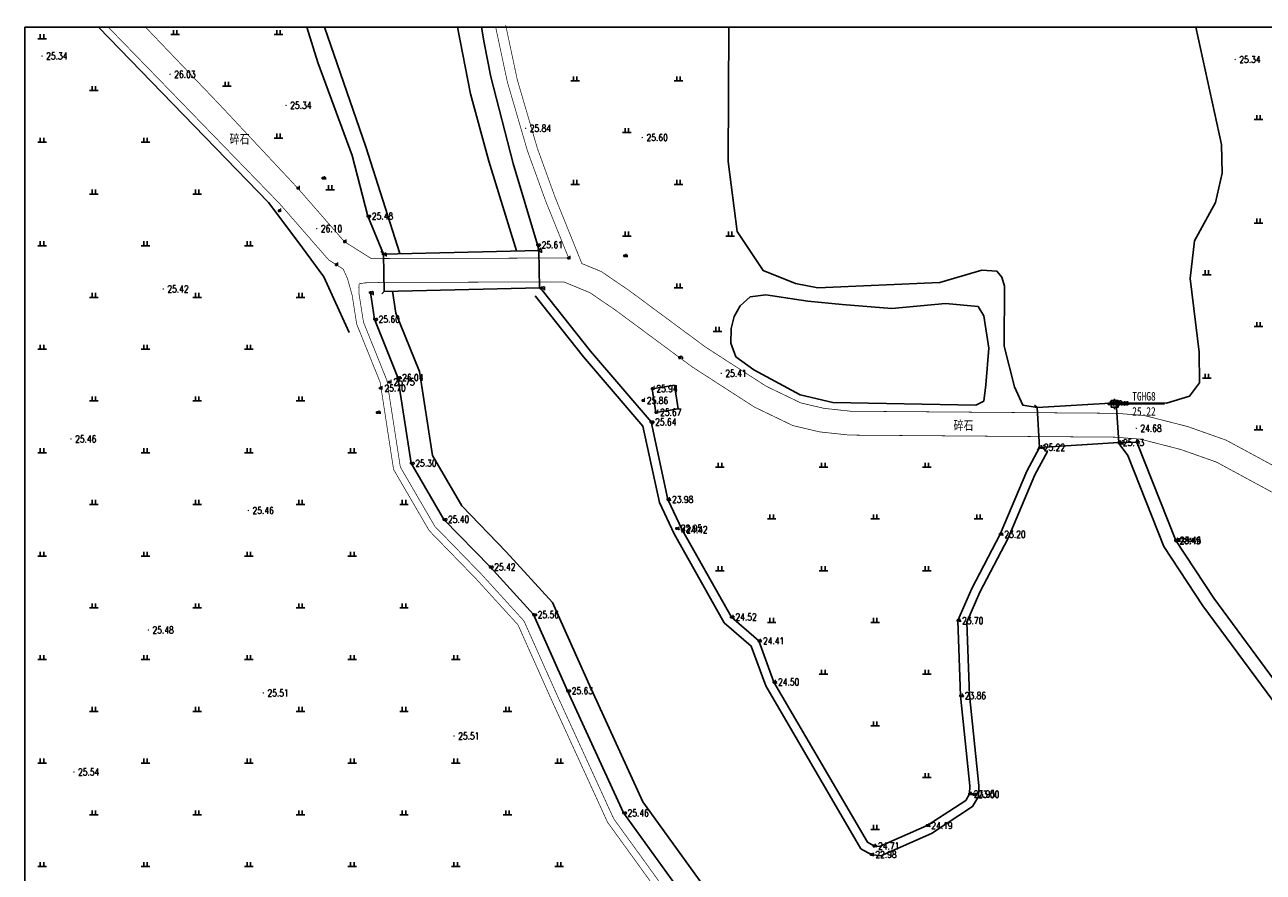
# Model space of a CAD drawing. Extents: x 475446 to 490894, y 3788879 to 3821323.
# Tile 12 of 75: x 481030 to 481210, y 3821189 to 3821312. Entities that reach past the tile are written whole.
import ezdxf
from ezdxf.enums import TextEntityAlignment as Align

# ---------------------------------------------------------------- set-up
doc = ezdxf.new("R2010")
doc.units = 0
doc.header["$LTSCALE"] = 0.5
doc.header["$PDMODE"] = 34
doc.header["$PDSIZE"] = 0.2
doc.linetypes.add('X3', pattern=[5, 4, -1])
doc.layers.get('0').update_dxf_attribs({"linetype": 'CONTINUOUS'})
doc.layers.add('ASSIST', color=7, linetype='CONTINUOUS', plot=False)
for name, color, linetype in [('DLSS', 4, 'CONTINUOUS'), ('DMTZ', 3, 'CONTINUOUS'), ('GCD', 1, 'CONTINUOUS'), ('JMD', 6, 'CONTINUOUS'), ('KZD', 1, 'CONTINUOUS'), ('SXSS', 5, 'CONTINUOUS'), ('ZBTZ', 3, 'CONTINUOUS'), ('zdh', 7, 'CONTINUOUS')]:
    doc.layers.add(name, color=color, linetype=linetype)
doc.styles.add('HZ', font='rs.shx', dxfattribs={"width": 0.8, "bigfont": 'hztxt.shx'})
doc.styles.add('正等线体', font='simhei_0.ttf')
doc.linetypes.add('10421', pattern='A,2,[150,AAA.SHX,S=0.5,R=0,X=0,Y=0.5],1e-11', length=2)
doc.linetypes.add('10422', pattern='A,0.75,[150,AAA.SHX,S=0.5,R=0,X=0,Y=0.5],1.5,[177,AAA.SHX,S=1,R=0,X=0,Y=0.4],0.75', length=3)
doc.linetypes.add('833', pattern='A,2,[150,AAA.SHX,S=0.8,R=0,X=0,Y=0.8],2,[150,AAA.SHX,S=2,R=0,X=0,Y=2],1e-11', length=4)

# ---------------------------------------------------------------- blocks, each defined once
blk = doc.blocks.new('GC200')
at = {"linetype": 'Continuous', "const_width": 0.2, "flags": 128}
blk.add_lwpolyline([(-0.1, 0, 1), (0.1, 0, 1)], format="xyb", close=True, dxfattribs=at)
blk = doc.blocks.new('gc119')
for p, q in [((-1.25, 0), (1.25, 0)), ((-0.5, 1.3), (-0.5, 0)), ((0.5, 1.3), (0.5, 0))]:
    blk.add_line(p, q)
blk = doc.blocks.new('*U4')
at = {"linetype": 'Continuous'}
for points in [[(-0.15, 0), (-0.14, -0.06), (-0.14, 0.06)], [(-0.14, 0.06), (-0.11, -0.11), (-0.11, 0.11)], [(-0.11, -0.11), (-0.14, 0.06), (-0.14, -0.06)], [(-0.11, 0.11), (-0.06, -0.14), (-0.06, 0.14)], [(-0.06, -0.14), (-0.11, 0.11), (-0.11, -0.11)], [(-0.06, 0.14), (0, -0.15), (0, 0.15)], [(0, -0.15), (-0.06, 0.14), (-0.06, -0.14)], [(0, 0.15), (0.06, -0.14), (0.06, 0.14)], [(0.06, -0.14), (0, 0.15), (0, -0.15)], [(0.06, 0.14), (0.11, -0.11), (0.11, 0.11)], [(0.11, -0.11), (0.06, 0.14), (0.06, -0.14)], [(0.11, 0.11), (0.14, -0.06), (0.14, 0.06)], [(0.14, -0.06), (0.11, 0.11), (0.11, -0.11)], [(0.15, 0), (0.14, 0.06), (0.14, -0.06)]]:
    blk.add_solid(points, dxfattribs=at)
blk = doc.blocks.new('gc259')
at = {"linetype": 'Continuous', "flags": 128}
for points in [[(-1, 0), (-1.5, 0)], [(-1, -1), (1, -1), (1, 1), (-1, 1), (-1, -1)], [(0, 1), (0, 1.5)], [(1, 0), (1.5, 0)], [(0, -1), (0, -1.5)]]:
    blk.add_lwpolyline(points, dxfattribs=at)
at = {"linetype": 'Continuous'}
blk.add_circle((0, 0), 0.15, dxfattribs=at)
blk.add_point((0, 0), dxfattribs=at)
blk.add_blockref('*U4', (0, 0), dxfattribs=at)

msp = doc.modelspace()

# ---------------------------------------------------------------- linework, layer by layer
at = {"linetype": 'Continuous'}
msp.add_lwpolyline([(481030.24, 3821311.22), (481348.65, 3821311.22), (481348.65, 3820990.66), (481030.24, 3820990.66)], close=True, dxfattribs=at)
at = {"layer": 'ASSIST', "linetype": 'Continuous', "flags": 128}
for points in [[(481082.25, 3821278.35), (481104.78, 3821278.88), (481104.9, 3821273.44), (481082.38, 3821272.92)], [(481188.92, 3821251.02), (481177.44, 3821250.31), (481177.08, 3821256.1), (481188.56, 3821256.8)]]:
    msp.add_lwpolyline(points, close=True, dxfattribs=at)
at = {"layer": 'DLSS', "linetype": 'Continuous'}
for p, q in [((481104.78, 3821278.88), (481105.12, 3821279.24)), ((481082.25, 3821278.35), (481081.89, 3821278.7)), ((481082.38, 3821272.92), (481082.03, 3821272.56)), ((481104.9, 3821273.44), (481105.27, 3821273.1)), ((481177.08, 3821256.1), (481176.71, 3821256.43)), ((481188.56, 3821256.8), (481188.9, 3821257.18)), ((481177.44, 3821250.31), (481177.11, 3821249.94)), ((481188.92, 3821251.02), (481189.29, 3821250.68))]:
    msp.add_line(p, q, dxfattribs=at)
at = {"layer": 'DLSS', "linetype": 'Continuous', "const_width": 0.1, "flags": 128}
for points, elevation in [([(481111.04, 3821276.97), (481107.16, 3821286.57), (481104.57, 3821293.73), (481101.67, 3821303.63), (481099.99, 3821311.53)], 25.84), ([(481042.36, 3821311.22), (481049.66, 3821303.72), (481067.22, 3821285.63), (481074.33, 3821277.48), (481076.42, 3821276.17)], 26.1), ([(481078.75, 3821274.04), (481078.69, 3821273.56), (481078.73, 3821272.49), (481079.37, 3821268.46), (481082.77, 3821260.01), (481084.71, 3821247.47), (481089.71, 3821238.88), (481096.54, 3821231.86), (481102.64, 3821225.16), (481107.47, 3821214.35), (481115.65, 3821196.5), (481130.89, 3821175.44), (481144, 3821159.64), (481167.06, 3821135.65)], 26.09), ([(481078.75, 3821274.04), (481079.58, 3821274.17), (481082.31, 3821274.24), (481108.44, 3821274.3), (481112.22, 3821272.74), (481115.84, 3821270.27), (481126.99, 3821262.02), (481136.07, 3821256.16), (481141.65, 3821253.48), (481145.56, 3821252.56), (481149.85, 3821252.1), (481188.33, 3821251.8), (481192.02, 3821251.52), (481197.89, 3821250.02), (481203.08, 3821248.19), (481215.83, 3821241.29)], 26.1)]:
    msp.add_lwpolyline(points, dxfattribs=dict(at, elevation=elevation))
at = {"layer": 'DLSS', "linetype": 'X3', "const_width": 0.1, "flags": 128}
for points, elevation in [([(481047.77, 3821311.22), (481058.52, 3821299.98), (481069.83, 3821287.9), (481076.6, 3821280.14), (481080.55, 3821277.66), (481082.27, 3821277.7), (481109.12, 3821277.77)], 26.1), ([(481109.12, 3821277.77), (481105.78, 3821286.05), (481103.16, 3821293.27), (481100.24, 3821303.27), (481098.54, 3821311.22)], 25.84), ([(481076.42, 3821276.17), (481077.05, 3821274.78), (481077.73, 3821272.33), (481078.38, 3821268.19), (481081.79, 3821259.74), (481083.73, 3821247.12), (481088.89, 3821238.26), (481095.79, 3821231.16), (481101.78, 3821224.59), (481106.54, 3821213.93), (481114.76, 3821195.99), (481130.08, 3821174.82), (481143.24, 3821158.96), (481166.32, 3821134.95)], 26.09), ([(481111.04, 3821276.97), (481113.87, 3821275.8), (481117.84, 3821273.1), (481128.96, 3821264.87), (481137.76, 3821259.19), (481142.81, 3821256.76), (481146.15, 3821255.98), (481150.05, 3821255.56), (481188.47, 3821255.26), (481192.58, 3821254.95), (481198.9, 3821253.34), (481204.48, 3821251.37), (481217.62, 3821244.27), (481232.86, 3821234.12), (481247.61, 3821221.78), (481262.68, 3821206.89), (481271.66, 3821194.96), (481284.51, 3821171.54), (481299.47, 3821142.59), (481309.05, 3821128.62)], 26.1)]:
    msp.add_lwpolyline(points, dxfattribs=dict(at, elevation=elevation))
at = {"layer": 'DLSS', "linetype": 'Continuous'}
for points in [[(481082.25, 3821278.35), (481104.78, 3821278.88)], [(481104.9, 3821273.44), (481082.38, 3821272.92)], [(481177.08, 3821256.1), (481188.56, 3821256.8)], [(481188.92, 3821251.02), (481177.44, 3821250.31)]]:
    msp.add_lwpolyline(points, dxfattribs=at)
at = {"layer": 'DMTZ', "linetype": '10421', "flags": 128}
for points in [[(481077.3, 3821266.95), (481073.61, 3821275.03), (481069.83, 3821280.18), (481065.6, 3821285.84), (481040.95, 3821311.22)], [(481177.44, 3821250.31), (481175.59, 3821246.88), (481171.72, 3821237.73), (481167.6, 3821229.87), (481165.59, 3821225.2), (481165.98, 3821214.32), (481167.3, 3821201.25), (481167.27, 3821200.08), (481166.73, 3821199.15), (481161.12, 3821195.5), (481154.19, 3821192.44), (481153.4, 3821192.54), (481152.46, 3821193.08), (481138.89, 3821216.3), (481136.71, 3821222.27), (481132.72, 3821225.72), (481125.59, 3821238.38), (481123.52, 3821242.77), (481121.07, 3821254), (481112.3, 3821264.29), (481105.27, 3821273.1)], [(481254.97, 3821074.19), (481254.68, 3821074.63), (481254.16, 3821079.51), (481253.1, 3821092.72), (481252.45, 3821096.15), (481250.79, 3821097.93), (481245.1, 3821098.35), (481243.09, 3821098.89), (481241.19, 3821101.74), (481238.64, 3821114.53), (481237.22, 3821125.74), (481237.04, 3821139.14), (481238.64, 3821157.15), (481237.81, 3821163.49), (481235.98, 3821169.77), (481233.09, 3821175.64), (481228.66, 3821183.13), (481224.61, 3821194.43), (481220.09, 3821204.44), (481216.24, 3821210.11), (481202.69, 3821228.47), (481197.17, 3821236.83), (481191.52, 3821251.07), (481188.92, 3821251.02)]]:
    msp.add_lwpolyline(points, dxfattribs=at)
at = {"layer": 'DMTZ', "linetype": '10422', "flags": 128}
msp.add_lwpolyline([(481082.38, 3821272.92, 0, 0, 0), (481080.36, 3821272.75, 0.00000203, 0.00000203, 0)], format="xyseb", dxfattribs=at)
at = {"layer": 'JMD', "linetype": 'Continuous', "elevation": 25.94, "flags": 128}
msp.add_lwpolyline([(481121.26, 3821258.83), (481121.78, 3821255.4), (481125, 3821255.89), (481124.47, 3821259.32)], close=True, dxfattribs=at)
at = {"layer": 'KZD', "linetype": 'Continuous'}
msp.add_line((481189.57, 3821256.63, 25.22), (481195.57, 3821256.63, 25.22), dxfattribs=at)
at = {"layer": 'SXSS', "linetype": '833', "flags": 128}
for points in [[(481071.16, 3821311.22), (481072.76, 3821306.13), (481077.74, 3821292.65), (481079.98, 3821283.84), (481082.25, 3821278.35)], [(481132.36, 3821311.22), (481132.27, 3821291.77), (481133.55, 3821281.6), (481137.32, 3821275.96), (481142.02, 3821274.06), (481145.27, 3821273.46), (481162.96, 3821274.23), (481169.03, 3821276.03), (481171.25, 3821275.86), (481171.96, 3821275.01), (481172.33, 3821273.67), (481172.3, 3821265), (481173.77, 3821259.12), (481174.99, 3821256.43), (481177.08, 3821256.1)], [(481188.56, 3821256.8), (481195.86, 3821256.71), (481199.19, 3821257.73), (481200.63, 3821259.68), (481200.56, 3821264.1), (481199.26, 3821274.82), (481199.91, 3821280.25), (481202.95, 3821285.82), (481203.89, 3821290.09), (481203.82, 3821294.22), (481200.09, 3821311.22)]]:
    msp.add_lwpolyline(points, dxfattribs=at)
at = {"layer": 'SXSS', "linetype": 'Continuous', "flags": 128}
for points in [[(481084.64, 3821278.41), (481079.69, 3821293.88), (481073.7, 3821311.22)], [(481101.56, 3821278.8), (481097.57, 3821291.82), (481094.91, 3821301.57), (481092.99, 3821311.22)], [(481104.26, 3821272.29), (481111.3, 3821263.46), (481119.87, 3821253.41), (481122.29, 3821242.35), (481124.44, 3821237.79), (481131.7, 3821224.89), (481135.61, 3821221.51), (481137.72, 3821215.75), (481151.51, 3821192.14), (481152.98, 3821191.28), (481154.39, 3821191.12), (481161.74, 3821194.36), (481167.7, 3821198.24), (481168.56, 3821199.71), (481168.6, 3821201.29), (481167.27, 3821214.41), (481166.89, 3821224.96), (481168.76, 3821229.31), (481172.89, 3821237.18), (481176.76, 3821246.32), (481178.57, 3821249.7)], [(481214.68, 3821209), (481201.11, 3821227.37), (481195.46, 3821235.94), (481190.23, 3821249.12), (481188.84, 3821251.01)]]:
    msp.add_lwpolyline(points, dxfattribs=at)
at = {"layer": 'SXSS', "linetype": '833', "flags": 128}
for points, elevation in [([(481104.78, 3821278.88), (481104.6, 3821279.68), (481101.1, 3821291.48), (481097.84, 3821304.03), (481096.87, 3821308.95), (481096.47, 3821311.22)], 25.61), ([(481080.36, 3821272.75), (481080.96, 3821268.9), (481084.37, 3821260.45), (481086.28, 3821248.03), (481091.02, 3821239.88), (481097.73, 3821232.98), (481104.03, 3821226.07), (481108.97, 3821215.03), (481117.07, 3821197.33), (481132.18, 3821176.45), (481145.23, 3821160.73), (481168.4, 3821136.62), (481177.15, 3821124.38), (481180.37, 3821117.44), (481182.42, 3821107.49), (481182.34, 3821105.31), (481182.11, 3821104.35), (481181.54, 3821104.1), (481177.37, 3821104.48), (481168.19, 3821107.35), (481156.2, 3821110.08), (481144.72, 3821114.73), (481127.13, 3821119.01), (481116.43, 3821122.54), (481098.69, 3821131.15), (481072.01, 3821140.61), (481030.24, 3821146.87)], 26.09)]:
    msp.add_lwpolyline(points, dxfattribs=dict(at, elevation=elevation))
at = {"layer": 'SXSS', "linetype": 'Continuous', "elevation": 26.09, "flags": 128}
msp.add_lwpolyline([(481083.59, 3821272.95), (481084.08, 3821269.76), (481087.49, 3821261.31), (481089.38, 3821249.12), (481093.61, 3821241.84), (481100.08, 3821235.19), (481106.77, 3821227.85), (481111.9, 3821216.36), (481119.87, 3821198.96), (481134.73, 3821178.42)], dxfattribs=at)
at = {"layer": 'SXSS', "linetype": '833', "flags": 128}
msp.add_lwpolyline([(481137.72, 3821272.43), (481135.47, 3821272.14), (481134.02, 3821270.85), (481133.14, 3821269.27), (481132.69, 3821267.57), (481132.65, 3821265.45), (481133.35, 3821263.45), (481135.97, 3821261.58), (481142.68, 3821257.96), (481147.46, 3821256.83), (481168.17, 3821256.42), (481169.34, 3821257.04), (481169.63, 3821259.37), (481170.09, 3821264.69), (481169.34, 3821269.39), (481168.51, 3821270.72), (481163.76, 3821271.17), (481155.99, 3821270.47), (481148.79, 3821271.01), (481143.8, 3821271.51)], close=True, dxfattribs=at)
at = {"layer": 'zdh', "linetype": 'Continuous'}
for p in [(481069.83, 3821287.9, 26.1), (481073.46, 3821289.33, 25.34), (481067.12, 3821284.63, 26.03), (481079.98, 3821283.84, 25.48), (481076.6, 3821280.14, 25.97), (481104.6, 3821279.68, 25.61), (481104.78, 3821278.88, 26.17), (481082.25, 3821278.35, 26.11), (481109.12, 3821277.77, 25.84), (481117.21, 3821278.07, 25.6), (481075.41, 3821276.8, 26.02), (481105.21, 3821273.45, 25.89), (481080.36, 3821272.75, 26.09), (481080.96, 3821268.9, 25.6), (481125.21, 3821263.33, 25.41), (481083.11, 3821259.79, 25.75), (481084.37, 3821260.45, 26.04), (481081.81, 3821258.9, 25.7), (481121.26, 3821258.83, 25.94), (481119.87, 3821257.11, 25.86), (481187.49, 3821256.63, 27.25), (481187.5, 3821256.63, 27.26), (481188.3, 3821256.62, 25.22), (481188.32, 3821256.63, 25.22), (481188.52, 3821256.8, 25.16), (481081.37, 3821255.37, 25.34), (481121.07, 3821254, 25.64), (481121.78, 3821255.4, 25.67), (481177.44, 3821250.31, 25.22), (481188.92, 3821251.02, 25.13), (481191.52, 3821251.07, 24.68), (481086.28, 3821248.03, 25.3), (481123.52, 3821242.77, 23.98), (481091.02, 3821239.88, 25.4), (481124.79, 3821238.57, 22.95), (481125.59, 3821238.38, 24.42), (481171.72, 3821237.73, 23.2), (481197.13, 3821236.8, 23.49), (481197.17, 3821236.83, 23.46), (481097.73, 3821232.98, 25.42), (481104.03, 3821226.07, 25.56), (481132.72, 3821225.72, 24.52), (481165.59, 3821225.2, 23.7), (481136.71, 3821222.27, 24.41), (481138.89, 3821216.3, 24.5), (481108.97, 3821215.03, 25.63), (481165.98, 3821214.32, 23.86), (481167.27, 3821200.08, 23.95), (481167.91, 3821200.02, 23), (481117.07, 3821197.33, 25.45), (481161.12, 3821195.5, 24.19), (481153.01, 3821191.3, 22.98), (481153.4, 3821192.54, 24.71)]:
    msp.add_point(p, dxfattribs=at)

# ---------------------------------------------------------------- block references
at = {"layer": 'GCD', "linetype": 'Continuous'}
ref = msp.add_blockref('GC200', (481032.74, 3821307.04, 25.34), dxfattribs=dict(at, xscale=0.5, yscale=0.5, zscale=0.5))
ref.add_attrib('height', '25.34', dxfattribs={"linetype": 'Continuous', "height": 1, "style": 'HZ', "width": 0.8}).set_placement((481033.34, 3821307.04, 25.34), align=Align.MIDDLE_LEFT)
ref = msp.add_blockref('GC200', (481205.8, 3821306.55, 25.34), dxfattribs=dict(at, xscale=0.5, yscale=0.5, zscale=0.5))
ref.add_attrib('height', '25.34', dxfattribs={"linetype": 'Continuous', "height": 1, "style": 'HZ', "width": 0.8}).set_placement((481206.4, 3821306.55, 25.34), align=Align.MIDDLE_LEFT)
ref = msp.add_blockref('GC200', (481051.32, 3821304.41, 26.03), dxfattribs=dict(at, xscale=0.5, yscale=0.5, zscale=0.5))
ref.add_attrib('height', '26.03', dxfattribs={"linetype": 'Continuous', "height": 1, "style": 'HZ', "width": 0.8}).set_placement((481051.92, 3821304.41, 26.03), align=Align.MIDDLE_LEFT)
ref = msp.add_blockref('GC200', (481068.14, 3821299.89, 25.34), dxfattribs=dict(at, xscale=0.5, yscale=0.5, zscale=0.5))
ref.add_attrib('height', '25.34', dxfattribs={"linetype": 'Continuous', "height": 1, "style": 'HZ', "width": 0.8}).set_placement((481068.74, 3821299.89, 25.34), align=Align.MIDDLE_LEFT)
ref = msp.add_blockref('GC200', (481102.88, 3821296.58, 25.84), dxfattribs=dict(at, xscale=0.5, yscale=0.5, zscale=0.5))
ref.add_attrib('height', '25.84', dxfattribs={"linetype": 'Continuous', "height": 1, "style": 'HZ', "width": 0.8}).set_placement((481103.48, 3821296.58, 25.84), align=Align.MIDDLE_LEFT)
ref = msp.add_blockref('GC200', (481119.82, 3821295.24, 25.6), dxfattribs=dict(at, xscale=0.5, yscale=0.5, zscale=0.5))
ref.add_attrib('height', '25.60', dxfattribs={"linetype": 'Continuous', "height": 1, "style": 'HZ', "width": 0.8}).set_placement((481120.42, 3821295.24, 25.6), align=Align.MIDDLE_LEFT)
ref = msp.add_blockref('GC200', (481079.98, 3821283.84, 25.48), dxfattribs=dict(at, xscale=0.5, yscale=0.5, zscale=0.5))
ref.add_attrib('height', '25.48', dxfattribs={"linetype": 'Continuous', "height": 1, "style": 'HZ', "width": 0.8}).set_placement((481080.58, 3821283.84, 25.48), align=Align.MIDDLE_LEFT)
ref = msp.add_blockref('GC200', (481072.59, 3821282.04, 26.1), dxfattribs=dict(at, xscale=0.5, yscale=0.5, zscale=0.5))
ref.add_attrib('height', '26.10', dxfattribs={"linetype": 'Continuous', "height": 1, "style": 'HZ', "width": 0.8}).set_placement((481073.19, 3821282.04, 26.1), align=Align.MIDDLE_LEFT)
ref = msp.add_blockref('GC200', (481104.6, 3821279.68, 25.61), dxfattribs=dict(at, xscale=0.5, yscale=0.5, zscale=0.5))
ref.add_attrib('height', '25.61', dxfattribs={"linetype": 'Continuous', "height": 1, "style": 'HZ', "width": 0.8}).set_placement((481105.2, 3821279.68, 25.61), align=Align.MIDDLE_LEFT)
ref = msp.add_blockref('GC200', (481050.32, 3821273.28, 25.42), dxfattribs=dict(at, xscale=0.5, yscale=0.5, zscale=0.5))
ref.add_attrib('height', '25.42', dxfattribs={"linetype": 'Continuous', "height": 1, "style": 'HZ', "width": 0.8}).set_placement((481050.92, 3821273.28, 25.42), align=Align.MIDDLE_LEFT)
ref = msp.add_blockref('GC200', (481080.96, 3821268.9, 25.6), dxfattribs=dict(at, xscale=0.5, yscale=0.5, zscale=0.5))
ref.add_attrib('height', '25.60', dxfattribs={"linetype": 'Continuous', "height": 1, "style": 'HZ', "width": 0.8}).set_placement((481081.56, 3821268.9, 25.6), align=Align.MIDDLE_LEFT)
ref = msp.add_blockref('GC200', (481131.25, 3821261.06, 25.41), dxfattribs=dict(at, xscale=0.5, yscale=0.5, zscale=0.5))
ref.add_attrib('height', '25.41', dxfattribs={"linetype": 'Continuous', "height": 1, "style": 'HZ', "width": 0.8}).set_placement((481131.85, 3821261.06, 25.41), align=Align.MIDDLE_LEFT)
ref = msp.add_blockref('GC200', (481081.81, 3821258.9, 25.7), dxfattribs=dict(at, xscale=0.5, yscale=0.5, zscale=0.5))
ref.add_attrib('height', '25.70', dxfattribs={"linetype": 'Continuous', "height": 1, "style": 'HZ', "width": 0.8}).set_placement((481082.41, 3821258.9, 25.7), align=Align.MIDDLE_LEFT)
ref = msp.add_blockref('GC200', (481083.11, 3821259.79, 25.75), dxfattribs=dict(at, xscale=0.5, yscale=0.5, zscale=0.5))
ref.add_attrib('height', '25.75', dxfattribs={"linetype": 'Continuous', "height": 1, "style": 'HZ', "width": 0.8}).set_placement((481083.71, 3821259.79, 25.75), align=Align.MIDDLE_LEFT)
ref = msp.add_blockref('GC200', (481084.37, 3821260.45, 26.04), dxfattribs=dict(at, xscale=0.5, yscale=0.5, zscale=0.5))
ref.add_attrib('height', '26.04', dxfattribs={"linetype": 'Continuous', "height": 1, "style": 'HZ', "width": 0.8}).set_placement((481084.97, 3821260.45, 26.04), align=Align.MIDDLE_LEFT)
ref = msp.add_blockref('GC200', (481121.26, 3821258.83, 25.94), dxfattribs=dict(at, xscale=0.5, yscale=0.5, zscale=0.5))
ref.add_attrib('height', '25.94', dxfattribs={"linetype": 'Continuous', "height": 1, "style": 'HZ', "width": 0.8}).set_placement((481121.85, 3821258.83, 25.94), align=Align.MIDDLE_LEFT)
ref = msp.add_blockref('GC200', (481119.87, 3821257.11, 25.86), dxfattribs=dict(at, xscale=0.5, yscale=0.5, zscale=0.5))
ref.add_attrib('height', '25.86', dxfattribs={"linetype": 'Continuous', "height": 1, "style": 'HZ', "width": 0.8}).set_placement((481120.47, 3821257.11, 25.86), align=Align.MIDDLE_LEFT)
ref = msp.add_blockref('GC200', (481121.78, 3821255.4, 25.67), dxfattribs=dict(at, xscale=0.5, yscale=0.5, zscale=0.5))
ref.add_attrib('height', '25.67', dxfattribs={"linetype": 'Continuous', "height": 1, "style": 'HZ', "width": 0.8}).set_placement((481122.39, 3821255.4, 25.67), align=Align.MIDDLE_LEFT)
ref = msp.add_blockref('GC200', (481121.07, 3821254, 25.64), dxfattribs=dict(at, xscale=0.5, yscale=0.5, zscale=0.5))
ref.add_attrib('height', '25.64', dxfattribs={"linetype": 'Continuous', "height": 1, "style": 'HZ', "width": 0.8}).set_placement((481121.67, 3821254, 25.64), align=Align.MIDDLE_LEFT)
ref = msp.add_blockref('GC200', (481036.94, 3821251.54, 25.46), dxfattribs=dict(at, xscale=0.5, yscale=0.5, zscale=0.5))
ref.add_attrib('height', '25.46', dxfattribs={"linetype": 'Continuous', "height": 1, "style": 'HZ', "width": 0.8}).set_placement((481037.54, 3821251.54, 25.46), align=Align.MIDDLE_LEFT)
ref = msp.add_blockref('GC200', (481191.45, 3821253.09, 24.68), dxfattribs=dict(at, xscale=0.5, yscale=0.5, zscale=0.5))
ref.add_attrib('height', '24.68', dxfattribs={"linetype": 'Continuous', "height": 1, "style": 'HZ', "width": 0.8}).set_placement((481192.05, 3821253.09, 24.68), align=Align.MIDDLE_LEFT)
ref = msp.add_blockref('GC200', (481177.44, 3821250.31, 25.22), dxfattribs=dict(at, xscale=0.5, yscale=0.5, zscale=0.5))
ref.add_attrib('height', '25.22', dxfattribs={"linetype": 'Continuous', "height": 1, "style": 'HZ', "width": 0.8}).set_placement((481178.04, 3821250.31, 25.22), align=Align.MIDDLE_LEFT)
ref = msp.add_blockref('GC200', (481188.92, 3821251.02, 25.13), dxfattribs=dict(at, xscale=0.5, yscale=0.5, zscale=0.5))
ref.add_attrib('height', '25.13', dxfattribs={"linetype": 'Continuous', "height": 1, "style": 'HZ', "width": 0.8}).set_placement((481189.52, 3821251.02, 25.13), align=Align.MIDDLE_LEFT)
ref = msp.add_blockref('GC200', (481086.28, 3821248.03, 25.3), dxfattribs=dict(at, xscale=0.5, yscale=0.5, zscale=0.5))
ref.add_attrib('height', '25.30', dxfattribs={"linetype": 'Continuous', "height": 1, "style": 'HZ', "width": 0.8}).set_placement((481086.88, 3821248.03, 25.3), align=Align.MIDDLE_LEFT)
ref = msp.add_blockref('GC200', (481123.52, 3821242.77, 23.98), dxfattribs=dict(at, xscale=0.5, yscale=0.5, zscale=0.5))
ref.add_attrib('height', '23.98', dxfattribs={"linetype": 'Continuous', "height": 1, "style": 'HZ', "width": 0.8}).set_placement((481124.12, 3821242.77, 23.98), align=Align.MIDDLE_LEFT)
ref = msp.add_blockref('GC200', (481062.67, 3821241.17, 25.46), dxfattribs=dict(at, xscale=0.5, yscale=0.5, zscale=0.5))
ref.add_attrib('height', '25.46', dxfattribs={"linetype": 'Continuous', "height": 1, "style": 'HZ', "width": 0.8}).set_placement((481063.27, 3821241.17, 25.46), align=Align.MIDDLE_LEFT)
ref = msp.add_blockref('GC200', (481091.02, 3821239.88, 25.4), dxfattribs=dict(at, xscale=0.5, yscale=0.5, zscale=0.5))
ref.add_attrib('height', '25.40', dxfattribs={"linetype": 'Continuous', "height": 1, "style": 'HZ', "width": 0.8}).set_placement((481091.62, 3821239.88, 25.4), align=Align.MIDDLE_LEFT)
ref = msp.add_blockref('GC200', (481124.79, 3821238.57, 22.95), dxfattribs=dict(at, xscale=0.5, yscale=0.5, zscale=0.5))
ref.add_attrib('height', '22.95', dxfattribs={"linetype": 'Continuous', "height": 1, "style": 'HZ', "width": 0.8}).set_placement((481125.39, 3821238.57, 22.95), align=Align.MIDDLE_LEFT)
ref = msp.add_blockref('GC200', (481125.59, 3821238.38, 24.42), dxfattribs=dict(at, xscale=0.5, yscale=0.5, zscale=0.5))
ref.add_attrib('height', '24.42', dxfattribs={"linetype": 'Continuous', "height": 1, "style": 'HZ', "width": 0.8}).set_placement((481126.19, 3821238.38, 24.42), align=Align.MIDDLE_LEFT)
ref = msp.add_blockref('GC200', (481171.72, 3821237.73, 23.2), dxfattribs=dict(at, xscale=0.5, yscale=0.5, zscale=0.5))
ref.add_attrib('height', '23.20', dxfattribs={"linetype": 'Continuous', "height": 1, "style": 'HZ', "width": 0.8}).set_placement((481172.32, 3821237.73, 23.2), align=Align.MIDDLE_LEFT)
ref = msp.add_blockref('GC200', (481197.13, 3821236.8, 23.49), dxfattribs=dict(at, xscale=0.5, yscale=0.5, zscale=0.5))
ref.add_attrib('height', '23.49', dxfattribs={"linetype": 'Continuous', "height": 1, "style": 'HZ', "width": 0.8}).set_placement((481197.73, 3821236.8, 23.49), align=Align.MIDDLE_LEFT)
ref = msp.add_blockref('GC200', (481197.17, 3821236.83, 23.46), dxfattribs=dict(at, xscale=0.5, yscale=0.5, zscale=0.5))
ref.add_attrib('height', '23.46', dxfattribs={"linetype": 'Continuous', "height": 1, "style": 'HZ', "width": 0.8}).set_placement((481197.77, 3821236.83, 23.46), align=Align.MIDDLE_LEFT)
ref = msp.add_blockref('GC200', (481097.73, 3821232.98, 25.42), dxfattribs=dict(at, xscale=0.5, yscale=0.5, zscale=0.5))
ref.add_attrib('height', '25.42', dxfattribs={"linetype": 'Continuous', "height": 1, "style": 'HZ', "width": 0.8}).set_placement((481098.33, 3821232.98, 25.42), align=Align.MIDDLE_LEFT)
ref = msp.add_blockref('GC200', (481104.03, 3821226.07, 25.56), dxfattribs=dict(at, xscale=0.5, yscale=0.5, zscale=0.5))
ref.add_attrib('height', '25.56', dxfattribs={"linetype": 'Continuous', "height": 1, "style": 'HZ', "width": 0.8}).set_placement((481104.63, 3821226.07, 25.56), align=Align.MIDDLE_LEFT)
ref = msp.add_blockref('GC200', (481132.72, 3821225.72, 24.52), dxfattribs=dict(at, xscale=0.5, yscale=0.5, zscale=0.5))
ref.add_attrib('height', '24.52', dxfattribs={"linetype": 'Continuous', "height": 1, "style": 'HZ', "width": 0.8}).set_placement((481133.32, 3821225.72, 24.52), align=Align.MIDDLE_LEFT)
ref = msp.add_blockref('GC200', (481165.59, 3821225.2, 23.7), dxfattribs=dict(at, xscale=0.5, yscale=0.5, zscale=0.5))
ref.add_attrib('height', '23.70', dxfattribs={"linetype": 'Continuous', "height": 1, "style": 'HZ', "width": 0.8}).set_placement((481166.19, 3821225.2, 23.7), align=Align.MIDDLE_LEFT)
ref = msp.add_blockref('GC200', (481048.16, 3821223.85, 25.48), dxfattribs=dict(at, xscale=0.5, yscale=0.5, zscale=0.5))
ref.add_attrib('height', '25.48', dxfattribs={"linetype": 'Continuous', "height": 1, "style": 'HZ', "width": 0.8}).set_placement((481048.76, 3821223.85, 25.48), align=Align.MIDDLE_LEFT)
ref = msp.add_blockref('GC200', (481136.71, 3821222.27, 24.41), dxfattribs=dict(at, xscale=0.5, yscale=0.5, zscale=0.5))
ref.add_attrib('height', '24.41', dxfattribs={"linetype": 'Continuous', "height": 1, "style": 'HZ', "width": 0.8}).set_placement((481137.31, 3821222.27, 24.41), align=Align.MIDDLE_LEFT)
ref = msp.add_blockref('GC200', (481138.89, 3821216.3, 24.5), dxfattribs=dict(at, xscale=0.5, yscale=0.5, zscale=0.5))
ref.add_attrib('height', '24.50', dxfattribs={"linetype": 'Continuous', "height": 1, "style": 'HZ', "width": 0.8}).set_placement((481139.49, 3821216.3, 24.5), align=Align.MIDDLE_LEFT)
ref = msp.add_blockref('GC200', (481064.84, 3821214.72, 25.51), dxfattribs=dict(at, xscale=0.5, yscale=0.5, zscale=0.5))
ref.add_attrib('height', '25.51', dxfattribs={"linetype": 'Continuous', "height": 1, "style": 'HZ', "width": 0.8}).set_placement((481065.44, 3821214.72, 25.51), align=Align.MIDDLE_LEFT)
ref = msp.add_blockref('GC200', (481108.97, 3821215.03, 25.63), dxfattribs=dict(at, xscale=0.5, yscale=0.5, zscale=0.5))
ref.add_attrib('height', '25.63', dxfattribs={"linetype": 'Continuous', "height": 1, "style": 'HZ', "width": 0.8}).set_placement((481109.57, 3821215.03, 25.63), align=Align.MIDDLE_LEFT)
ref = msp.add_blockref('GC200', (481165.98, 3821214.32, 23.86), dxfattribs=dict(at, xscale=0.5, yscale=0.5, zscale=0.5))
ref.add_attrib('height', '23.86', dxfattribs={"linetype": 'Continuous', "height": 1, "style": 'HZ', "width": 0.8}).set_placement((481166.58, 3821214.32, 23.86), align=Align.MIDDLE_LEFT)
ref = msp.add_blockref('GC200', (481092.5, 3821208.48, 25.51), dxfattribs=dict(at, xscale=0.5, yscale=0.5, zscale=0.5))
ref.add_attrib('height', '25.51', dxfattribs={"linetype": 'Continuous', "height": 1, "style": 'HZ', "width": 0.8}).set_placement((481093.1, 3821208.48, 25.51), align=Align.MIDDLE_LEFT)
ref = msp.add_blockref('GC200', (481037.36, 3821203.25, 25.54), dxfattribs=dict(at, xscale=0.5, yscale=0.5, zscale=0.5))
ref.add_attrib('height', '25.54', dxfattribs={"linetype": 'Continuous', "height": 1, "style": 'HZ', "width": 0.8}).set_placement((481037.96, 3821203.25, 25.54), align=Align.MIDDLE_LEFT)
ref = msp.add_blockref('GC200', (481167.27, 3821200.08, 23.95), dxfattribs=dict(at, xscale=0.5, yscale=0.5, zscale=0.5))
ref.add_attrib('height', '23.95', dxfattribs={"linetype": 'Continuous', "height": 1, "style": 'HZ', "width": 0.8}).set_placement((481167.87, 3821200.08, 23.95), align=Align.MIDDLE_LEFT)
ref = msp.add_blockref('GC200', (481167.91, 3821200.02, 23), dxfattribs=dict(at, xscale=0.5, yscale=0.5, zscale=0.5))
ref.add_attrib('height', '23.00', dxfattribs={"linetype": 'Continuous', "height": 1, "style": 'HZ', "width": 0.8}).set_placement((481168.51, 3821200.02, 23), align=Align.MIDDLE_LEFT)
ref = msp.add_blockref('GC200', (481117.07, 3821197.33, 25.45), dxfattribs=dict(at, xscale=0.5, yscale=0.5, zscale=0.5))
ref.add_attrib('height', '25.46', dxfattribs={"linetype": 'Continuous', "height": 1, "style": 'HZ', "width": 0.8}).set_placement((481117.67, 3821197.33, 25.45), align=Align.MIDDLE_LEFT)
ref = msp.add_blockref('GC200', (481161.12, 3821195.5, 24.19), dxfattribs=dict(at, xscale=0.5, yscale=0.5, zscale=0.5))
ref.add_attrib('height', '24.19', dxfattribs={"linetype": 'Continuous', "height": 1, "style": 'HZ', "width": 0.8}).set_placement((481161.72, 3821195.5, 24.19), align=Align.MIDDLE_LEFT)
ref = msp.add_blockref('GC200', (481153.4, 3821192.54, 24.71), dxfattribs=dict(at, xscale=0.5, yscale=0.5, zscale=0.5))
ref.add_attrib('height', '24.71', dxfattribs={"linetype": 'Continuous', "height": 1, "style": 'HZ', "width": 0.8}).set_placement((481154, 3821192.54, 24.71), align=Align.MIDDLE_LEFT)
ref = msp.add_blockref('GC200', (481153.01, 3821191.3, 22.98), dxfattribs=dict(at, xscale=0.5, yscale=0.5, zscale=0.5))
ref.add_attrib('height', '22.98', dxfattribs={"linetype": 'Continuous', "height": 1, "style": 'HZ', "width": 0.8}).set_placement((481153.61, 3821191.3, 22.98), align=Align.MIDDLE_LEFT)
at = {"layer": 'KZD', "linetype": 'Continuous', "xscale": 0.5, "yscale": 0.5}
msp.add_blockref('gc259', (481188.32, 3821256.63, 25.22), dxfattribs=at)
at = {"layer": 'ZBTZ', "linetype": 'Continuous', "xscale": 0.5, "yscale": 0.5}
for p in [(481032.74, 3821309.55), (481052.04, 3821310.16), (481067.04, 3821310.16), (481040.24, 3821302.05), (481059.54, 3821302.66), (481110.06, 3821303.45), (481125.06, 3821303.45), (481209.19, 3821297.84), (481032.74, 3821294.55), (481047.74, 3821294.55), (481067.04, 3821295.16), (481117.56, 3821295.95), (481074.54, 3821287.66), (481110.06, 3821288.45), (481125.06, 3821288.45), (481040.24, 3821287.05), (481055.24, 3821287.05), (481209.19, 3821282.84), (481117.56, 3821280.95), (481132.56, 3821280.95), (481032.74, 3821279.55), (481047.74, 3821279.55), (481062.74, 3821279.55), (481201.69, 3821275.34), (481125.06, 3821273.45), (481040.24, 3821272.05), (481055.24, 3821272.05), (481070.24, 3821272.05), (481209.19, 3821267.84), (481130.7, 3821267.14), (481032.74, 3821264.55), (481047.74, 3821264.55), (481062.74, 3821264.55), (481201.69, 3821260.34), (481040.24, 3821257.05), (481055.24, 3821257.05), (481070.24, 3821257.05), (481209.19, 3821252.84), (481032.74, 3821249.55), (481047.74, 3821249.55), (481062.74, 3821249.55), (481077.74, 3821249.55), (481131.07, 3821247.44), (481146.07, 3821247.44), (481161.07, 3821247.44), (481040.24, 3821242.05), (481055.24, 3821242.05), (481070.24, 3821242.05), (481085.24, 3821242.05), (481138.57, 3821239.94), (481153.57, 3821239.94), (481168.57, 3821239.94), (481032.74, 3821234.55), (481047.74, 3821234.55), (481062.74, 3821234.55), (481077.74, 3821234.55), (481131.07, 3821232.44), (481146.07, 3821232.44), (481161.07, 3821232.44), (481040.24, 3821227.05), (481055.24, 3821227.05), (481070.24, 3821227.05), (481085.24, 3821227.05), (481138.57, 3821224.94), (481153.57, 3821224.94), (481032.74, 3821219.55), (481047.74, 3821219.55), (481062.74, 3821219.55), (481077.74, 3821219.55), (481092.74, 3821219.55), (481146.07, 3821217.44), (481161.07, 3821217.44), (481040.24, 3821212.05), (481055.24, 3821212.05), (481070.24, 3821212.05), (481085.24, 3821212.05), (481100.24, 3821212.05), (481153.57, 3821209.94), (481032.74, 3821204.55), (481047.74, 3821204.55), (481062.74, 3821204.55), (481077.74, 3821204.55), (481092.74, 3821204.55), (481107.74, 3821204.55), (481161.07, 3821202.44), (481040.24, 3821197.05), (481055.24, 3821197.05), (481070.24, 3821197.05), (481085.24, 3821197.05), (481100.24, 3821197.05), (481153.57, 3821194.94), (481032.74, 3821189.55), (481047.74, 3821189.55), (481062.74, 3821189.55), (481077.74, 3821189.55), (481092.74, 3821189.55), (481107.74, 3821189.55)]:
    msp.add_blockref('gc119', p, dxfattribs=at)

# ---------------------------------------------------------------- texts
at = {"layer": 'DLSS', "linetype": 'Continuous', "style": 'HZ', "width": 0.8}
for p in [(481061.39, 3821295.05), (481166.4, 3821253.54)]:
    msp.add_text('碎石', height=1.5, dxfattribs=at).set_placement(p, align=Align.MIDDLE)
at = {"layer": 'KZD', "linetype": 'Continuous', "style": '正等线体', "width": 0.8}
for s, p in [('TGHG8', (481192.57, 3821257.73, 25.22)), ('25.22', (481192.57, 3821255.53, 25.22))]:
    msp.add_text(s, height=1.25, dxfattribs=at).set_placement(p, align=Align.MIDDLE)
at = {"layer": 'zdh', "linetype": 'Continuous', "style": 'HZ', "width": 0.8}
for s, p in [('l', (481069.96, 3821287.72, 26.1)), ('h', (481073.58, 3821289.15, 25.34)), ('l', (481067.25, 3821284.45, 26.03)), ('p', (481080.1, 3821283.66, 25.48)), ('l', (481076.73, 3821279.95, 25.97)), ('p', (481104.72, 3821279.5, 25.61)), ('q', (481104.9, 3821278.69, 26.17)), ('q', (481082.38, 3821278.16, 26.11)), ('l', (481109.24, 3821277.58, 25.84)), ('h', (481117.34, 3821277.89, 25.6)), ('l', (481075.53, 3821276.62, 26.02)), ('q', (481105.34, 3821273.26, 25.89)), ('q', (481080.48, 3821272.56, 26.09)), ('p', (481081.08, 3821268.71, 25.6)), ('h', (481125.33, 3821263.14, 25.41)), ('l', (481081.94, 3821258.71, 25.7)), ('l', (481083.24, 3821259.6, 25.75)), ('p', (481084.49, 3821260.26, 26.04)), ('f', (481120, 3821256.92, 25.86)), ('f', (481121.38, 3821258.64, 25.94)), ('h', (481081.5, 3821255.18, 25.34)), ('f', (481121.91, 3821255.21, 25.67)), ('TGHG8', (481187.62, 3821256.44, 27.26)), ('TGHG8', (481187.62, 3821256.45, 27.25)), ('TGHG8', (481188.43, 3821256.44, 25.22)), ('TGHG8', (481188.44, 3821256.44, 25.22)), ('k2', (481188.64, 3821256.61, 25.16)), ('p', (481121.19, 3821253.82, 25.64)), ('k2', (481177.56, 3821250.13, 25.22)), ('k2', (481189.04, 3821250.83, 25.13)), ('k', (481191.65, 3821250.88, 24.68)), ('p', (481086.41, 3821247.84, 25.3)), ('k', (481123.64, 3821242.58, 23.98)), ('p', (481091.15, 3821239.69, 25.4)), ('s', (481124.91, 3821238.38, 22.95)), ('k', (481125.72, 3821238.2, 24.42)), ('k', (481171.84, 3821237.54, 23.2)), ('fk', (481197.29, 3821236.64, 23.46)), ('k123456', (481197.26, 3821236.61, 23.49)), ('p', (481097.86, 3821232.8, 25.42)), ('p', (481104.16, 3821225.88, 25.56)), ('k', (481132.85, 3821225.53, 24.52)), ('k', (481165.72, 3821225.01, 23.7)), ('k', (481136.83, 3821222.08, 24.41)), ('k', (481139.02, 3821216.11, 24.5)), ('p', (481109.09, 3821214.84, 25.63)), ('k', (481166.11, 3821214.13, 23.86)), ('k', (481167.4, 3821199.89, 23.95)), ('s', (481168.04, 3821199.83, 23)), ('p', (481117.2, 3821197.14, 25.45)), ('k', (481161.25, 3821195.31, 24.19)), ('k', (481153.53, 3821192.35, 24.71)), ('s', (481153.13, 3821191.12, 22.98))]:
    msp.add_text(s, height=0.5, dxfattribs=at).set_placement(p)

doc.saveas('drawing.dxf')
